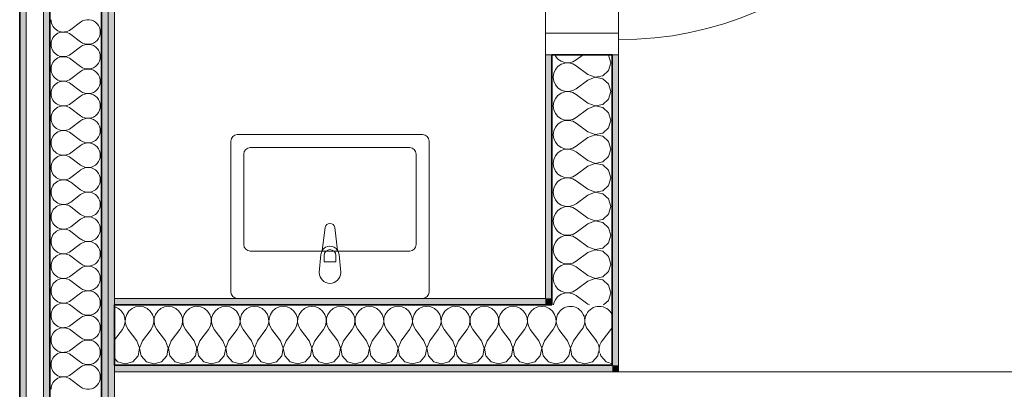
# Model space of a CAD drawing. Header units: metres. Extents: x -7.1 to 26.5, y -14.7 to 18.1.
# Tile 100 of 145: x 16.122 to 18.407, y 3.543 to 4.4. Entities that reach past the tile are written whole.
import ezdxf

# ---------------------------------------------------------------- set-up
doc = ezdxf.new("R2010")
doc.units = ezdxf.units.M
doc.linetypes.add('AUSGEZOGEN', pattern=[0])
for name, color, linetype in [('XR$1$003 Entwurfsmodelle', 7, 'AUSGEZOGEN'), ('XR$1$010 Türen', 7, 'AUSGEZOGEN'), ('XR$1$015 Innenwände', 7, 'AUSGEZOGEN'), ('XR$1$015 Innenwände Schichttrennlinien', 7, 'AUSGEZOGEN'), ('XR$1$065 Möbel Einrichtung', 7, 'AUSGEZOGEN'), ('XR$1$080 Raumdefinitionen Kontur', 7, 'AUSGEZOGEN'), ('XR$3$015 Innenwände Bauteilschraffuren', 7, 'AUSGEZOGEN')]:
    doc.layers.add(name, color=color, linetype=linetype)

# ---------------------------------------------------------------- blocks, each defined once
blk = doc.blocks.new('COMPLEXOBJECT_28')
at = {"layer": 'XR$1$065 Möbel Einrichtung', "color": 8, "linetype": 'AUSGEZOGEN', "lineweight": 13, "transparency": 33554687}
for p, q in [((16.6118, 3.7685), (16.6118, 4.1185)), ((16.6268, 4.1335), (17.0568, 4.1335)), ((17.0718, 4.1185), (17.0718, 3.7685)), ((17.0568, 3.7535), (16.6268, 3.7535))]:
    blk.add_line(p, q, dxfattribs=at)
for centre, start, end in [((16.6268, 4.1185), 90, 180), ((17.0568, 4.1185), 0, 90), ((16.6268, 3.7685), 180, 270), ((17.0568, 3.7685), 270, 0)]:
    blk.add_arc(centre, 0.015, start, end, dxfattribs=at)
blk = doc.blocks.new('COMPLEXOBJECT_29')
at = {"layer": 'XR$1$065 Möbel Einrichtung', "color": 8, "linetype": 'AUSGEZOGEN', "lineweight": 13, "transparency": 33554687}
for p, q in [((16.8307, 3.9179), (16.824, 3.865)), ((16.8595, 3.865), (16.8529, 3.9179)), ((16.8208, 3.8555), (16.8168, 3.8135)), ((16.8668, 3.8135), (16.8628, 3.8555))]:
    blk.add_line(p, q, dxfattribs=at)
for centre, radius, start, end in [((16.8418, 3.9165), 0.0112, 7.1389, 172.8611), ((16.8418, 3.8536), 0.0211, 147.229, 174.8304), ((16.8418, 3.8536), 0.0211, 5.1696, 32.771), ((16.8418, 3.8135), 0.025, 180, 0)]:
    blk.add_arc(centre, radius, start, end, dxfattribs=at)
blk = doc.blocks.new('COMPLEXOBJECT_207')
at = {"layer": 'XR$3$015 Innenwände Bauteilschraffuren', "color": 8, "linetype": 'AUSGEZOGEN', "lineweight": 13, "transparency": 33554687}
for p, q in [((16.2632, 4.3943), (16.2403, 4.3771)), ((16.2632, 4.3486), (16.2403, 4.3657)), ((16.2632, 4.3371), (16.2403, 4.32)), ((16.2632, 4.2914), (16.2403, 4.3086)), ((16.2632, 4.28), (16.2403, 4.2629)), ((16.2632, 4.2343), (16.2403, 4.2514)), ((16.2632, 4.2229), (16.2403, 4.2057)), ((16.2632, 4.1771), (16.2403, 4.1943)), ((16.2632, 4.1657), (16.2403, 4.1486)), ((16.2632, 4.12), (16.2403, 4.1371)), ((16.2632, 4.1086), (16.2403, 4.0914)), ((16.2632, 4.0629), (16.2403, 4.08)), ((16.2632, 4.0514), (16.2403, 4.0343)), ((16.2632, 4.0057), (16.2403, 4.0229)), ((16.2632, 3.9943), (16.2403, 3.9771)), ((16.2632, 3.9486), (16.2403, 3.9657)), ((16.2632, 3.9371), (16.2403, 3.92)), ((16.2632, 3.8914), (16.2403, 3.9086)), ((16.2632, 3.88), (16.2403, 3.8629)), ((16.2632, 3.8343), (16.2403, 3.8514)), ((16.2632, 3.8229), (16.2403, 3.8057)), ((16.2632, 3.7771), (16.2403, 3.7943)), ((16.2632, 3.7657), (16.2403, 3.7486)), ((16.2632, 3.72), (16.2403, 3.7371)), ((16.2632, 3.7086), (16.2403, 3.6914)), ((16.2632, 3.6629), (16.2403, 3.68)), ((16.2632, 3.6514), (16.2403, 3.6343)), ((16.2632, 3.6057), (16.2403, 3.6229)), ((16.2632, 3.5943), (16.2403, 3.5771)), ((16.2632, 3.5486), (16.2403, 3.5657))]:
    blk.add_line(p, q, dxfattribs=at)
for centre, start, end in [((16.2232, 4.4), 180, 306.8699), ((16.2803, 4.3714), 233.1301, 126.8699), ((16.2232, 4.3429), 53.1301, 180), ((16.2232, 4.3429), 180, 306.8699), ((16.2803, 4.3143), 233.1301, 126.8699), ((16.2232, 4.2857), 53.1301, 180), ((16.2232, 4.2857), 180, 306.8699), ((16.2803, 4.2571), 233.1301, 126.8699), ((16.2232, 4.2286), 53.1301, 180), ((16.2232, 4.2286), 180, 306.8699), ((16.2803, 4.2), 233.1301, 126.8699), ((16.2232, 4.1714), 53.1301, 180), ((16.2232, 4.1714), 180, 306.8699), ((16.2803, 4.1429), 233.1301, 126.8699), ((16.2232, 4.1143), 53.1301, 180), ((16.2232, 4.1143), 180, 306.8699), ((16.2803, 4.0857), 233.1301, 126.8699), ((16.2232, 4.0571), 53.1301, 180), ((16.2232, 4.0571), 180, 306.8699), ((16.2803, 4.0286), 233.1301, 126.8699), ((16.2232, 4), 53.1301, 180), ((16.2232, 4), 180, 306.8699), ((16.2803, 3.9714), 233.1301, 126.8699), ((16.2232, 3.9429), 53.1301, 180), ((16.2232, 3.9429), 180, 306.8699), ((16.2803, 3.9143), 233.1301, 126.8699), ((16.2232, 3.8857), 53.1301, 180), ((16.2232, 3.8857), 180, 306.8699), ((16.2803, 3.8571), 233.1301, 126.8699), ((16.2232, 3.8286), 53.1301, 180), ((16.2232, 3.8286), 180, 306.8699), ((16.2803, 3.8), 233.1301, 126.8699), ((16.2232, 3.7714), 53.1301, 180), ((16.2232, 3.7714), 180, 306.8699), ((16.2803, 3.7429), 233.1301, 126.8699), ((16.2232, 3.7143), 53.1301, 180), ((16.2232, 3.7143), 180, 306.8699), ((16.2803, 3.6857), 233.1301, 126.8699), ((16.2232, 3.6571), 53.1301, 180), ((16.2232, 3.6571), 180, 306.8699), ((16.2803, 3.6286), 233.1301, 126.8699), ((16.2232, 3.6), 53.1301, 180), ((16.2232, 3.6), 180, 306.8699), ((16.2803, 3.5714), 233.1301, 126.8699), ((16.2232, 3.5429), 53.1301, 180)]:
    blk.add_arc(centre, 0.0286, start, end, dxfattribs=at)
blk = doc.blocks.new('COMPLEXOBJECT_254')
at = {"layer": 'XR$3$015 Innenwände Bauteilschraffuren', "color": 8, "linetype": 'AUSGEZOGEN', "lineweight": 13, "transparency": 33554687}
for p, q in [((17.421, 3.6743), (17.4267, 3.6818)), ((17.46, 3.6552), (17.44, 3.6818)), ((17.4733, 3.6552), (17.4933, 3.6818))]:
    blk.add_line(p, q, dxfattribs=at)
for centre, start, end in [((17.4, 3.7018), 90, 143.006), ((17.4, 3.7018), 323.1301, 90), ((17.4667, 3.7018), 90, 216.8699), ((17.4667, 3.7018), 25.4405, 90), ((17.4667, 3.7018), 323.1301, 334.5595), ((17.4333, 3.6352), 349.599, 36.8699), ((17.5, 3.6352), 143.1301, 192.8205), ((17.5, 3.6352), 257.1795, 264.4354)]:
    blk.add_arc(centre, 0.0333, start, end, dxfattribs=at)
blk = doc.blocks.new('COMPLEXOBJECT_255')
at = {"layer": 'XR$3$015 Innenwände Bauteilschraffuren', "color": 8, "linetype": 'AUSGEZOGEN', "lineweight": 13, "transparency": 33554687}
for p, q in [((16.3424, 3.7339), (16.3418, 3.734)), ((16.3509, 3.7302), (16.3424, 3.7339)), ((16.3579, 3.7243), (16.3509, 3.7302)), ((16.3825, 3.7302), (16.3754, 3.7243)), ((16.3909, 3.7339), (16.3825, 3.7302)), ((16.4, 3.7352), (16.3909, 3.7339)), ((16.4091, 3.7339), (16.4, 3.7352)), ((16.4175, 3.7302), (16.4091, 3.7339)), ((16.4246, 3.7243), (16.4175, 3.7302)), ((16.4491, 3.7302), (16.4421, 3.7243)), ((16.4576, 3.7339), (16.4491, 3.7302)), ((16.4667, 3.7352), (16.4576, 3.7339)), ((16.4758, 3.7339), (16.4667, 3.7352)), ((16.4842, 3.7302), (16.4758, 3.7339)), ((16.4913, 3.7243), (16.4842, 3.7302)), ((16.5158, 3.7302), (16.5087, 3.7243)), ((16.5242, 3.7339), (16.5158, 3.7302)), ((16.5333, 3.7352), (16.5242, 3.7339)), ((16.5424, 3.7339), (16.5333, 3.7352)), ((16.5509, 3.7302), (16.5424, 3.7339)), ((16.5579, 3.7243), (16.5509, 3.7302)), ((16.5825, 3.7302), (16.5754, 3.7243)), ((16.5909, 3.7339), (16.5825, 3.7302)), ((16.6, 3.7352), (16.5909, 3.7339)), ((16.6091, 3.7339), (16.6, 3.7352)), ((16.6175, 3.7302), (16.6091, 3.7339)), ((16.6246, 3.7243), (16.6175, 3.7302)), ((16.6491, 3.7302), (16.6421, 3.7243)), ((16.6576, 3.7339), (16.6491, 3.7302)), ((16.6667, 3.7352), (16.6576, 3.7339)), ((16.6758, 3.7339), (16.6667, 3.7352)), ((16.6842, 3.7302), (16.6758, 3.7339)), ((16.6913, 3.7243), (16.6842, 3.7302)), ((16.7158, 3.7302), (16.7087, 3.7243)), ((16.7242, 3.7339), (16.7158, 3.7302)), ((16.7333, 3.7352), (16.7242, 3.7339)), ((16.7424, 3.7339), (16.7333, 3.7352)), ((16.7509, 3.7302), (16.7424, 3.7339)), ((16.7579, 3.7243), (16.7509, 3.7302)), ((16.7825, 3.7302), (16.7754, 3.7243)), ((16.7909, 3.7339), (16.7825, 3.7302)), ((16.8, 3.7352), (16.7909, 3.7339)), ((16.8091, 3.7339), (16.8, 3.7352)), ((16.8175, 3.7302), (16.8091, 3.7339)), ((16.8246, 3.7243), (16.8175, 3.7302)), ((16.8491, 3.7302), (16.8421, 3.7243)), ((16.8576, 3.7339), (16.8491, 3.7302)), ((16.8667, 3.7352), (16.8576, 3.7339)), ((16.8758, 3.7339), (16.8667, 3.7352)), ((16.8842, 3.7302), (16.8758, 3.7339)), ((16.8913, 3.7243), (16.8842, 3.7302)), ((16.9158, 3.7302), (16.9087, 3.7243)), ((16.9242, 3.7339), (16.9158, 3.7302)), ((16.9333, 3.7352), (16.9242, 3.7339)), ((16.9424, 3.7339), (16.9333, 3.7352)), ((16.9509, 3.7302), (16.9424, 3.7339)), ((16.9579, 3.7243), (16.9509, 3.7302)), ((16.9825, 3.7302), (16.9754, 3.7243)), ((16.9909, 3.7339), (16.9825, 3.7302)), ((17, 3.7352), (16.9909, 3.7339)), ((17.0091, 3.7339), (17, 3.7352)), ((17.0175, 3.7302), (17.0091, 3.7339)), ((17.0246, 3.7243), (17.0175, 3.7302)), ((17.0491, 3.7302), (17.0421, 3.7243)), ((17.0576, 3.7339), (17.0491, 3.7302)), ((17.0667, 3.7352), (17.0576, 3.7339)), ((17.0758, 3.7339), (17.0667, 3.7352)), ((17.0842, 3.7302), (17.0758, 3.7339)), ((17.0913, 3.7243), (17.0842, 3.7302)), ((17.1158, 3.7302), (17.1087, 3.7243)), ((17.1242, 3.7339), (17.1158, 3.7302)), ((17.1333, 3.7352), (17.1242, 3.7339)), ((17.1424, 3.7339), (17.1333, 3.7352)), ((17.1509, 3.7302), (17.1424, 3.7339)), ((17.1579, 3.7243), (17.1509, 3.7302)), ((17.1825, 3.7302), (17.1754, 3.7243)), ((17.1909, 3.7339), (17.1825, 3.7302)), ((17.2, 3.7352), (17.1909, 3.7339)), ((17.2091, 3.7339), (17.2, 3.7352)), ((17.2175, 3.7302), (17.2091, 3.7339)), ((17.2246, 3.7243), (17.2175, 3.7302)), ((17.2491, 3.7302), (17.2421, 3.7243)), ((17.2576, 3.7339), (17.2491, 3.7302)), ((17.2667, 3.7352), (17.2576, 3.7339)), ((17.2758, 3.7339), (17.2667, 3.7352)), ((17.2842, 3.7302), (17.2758, 3.7339)), ((17.2913, 3.7243), (17.2842, 3.7302)), ((17.3158, 3.7302), (17.3087, 3.7243)), ((17.3242, 3.7339), (17.3158, 3.7302)), ((17.3333, 3.7352), (17.3242, 3.7339)), ((17.3424, 3.7339), (17.3333, 3.7352)), ((17.3509, 3.7302), (17.3424, 3.7339)), ((17.3568, 3.7253), (17.3509, 3.7302)), ((16.3631, 3.7167), (16.3579, 3.7243)), ((16.3661, 3.708), (16.3631, 3.7167)), ((16.3665, 3.6988), (16.3661, 3.708)), ((16.3672, 3.708), (16.3668, 3.6988)), ((16.3702, 3.7167), (16.3672, 3.708)), ((16.3754, 3.7243), (16.3702, 3.7167)), ((16.4298, 3.7167), (16.4246, 3.7243)), ((16.4328, 3.708), (16.4298, 3.7167)), ((16.4332, 3.6988), (16.4328, 3.708)), ((16.4339, 3.708), (16.4335, 3.6988)), ((16.4369, 3.7167), (16.4339, 3.708)), ((16.4421, 3.7243), (16.4369, 3.7167)), ((16.4965, 3.7167), (16.4913, 3.7243)), ((16.4994, 3.708), (16.4965, 3.7167)), ((16.4999, 3.6988), (16.4994, 3.708)), ((16.5006, 3.708), (16.5001, 3.6988)), ((16.5035, 3.7167), (16.5006, 3.708)), ((16.5087, 3.7243), (16.5035, 3.7167)), ((16.5631, 3.7167), (16.5579, 3.7243)), ((16.5661, 3.708), (16.5631, 3.7167)), ((16.5665, 3.6988), (16.5661, 3.708)), ((16.5672, 3.708), (16.5668, 3.6988)), ((16.5702, 3.7167), (16.5672, 3.708)), ((16.5754, 3.7243), (16.5702, 3.7167)), ((16.6298, 3.7167), (16.6246, 3.7243)), ((16.6328, 3.708), (16.6298, 3.7167)), ((16.6332, 3.6988), (16.6328, 3.708)), ((16.6339, 3.708), (16.6335, 3.6988)), ((16.6369, 3.7167), (16.6339, 3.708)), ((16.6421, 3.7243), (16.6369, 3.7167)), ((16.6965, 3.7167), (16.6913, 3.7243)), ((16.6994, 3.708), (16.6965, 3.7167)), ((16.6999, 3.6988), (16.6994, 3.708)), ((16.7006, 3.708), (16.7001, 3.6988)), ((16.7035, 3.7167), (16.7006, 3.708)), ((16.7087, 3.7243), (16.7035, 3.7167)), ((16.7631, 3.7167), (16.7579, 3.7243)), ((16.7661, 3.708), (16.7631, 3.7167)), ((16.7665, 3.6988), (16.7661, 3.708)), ((16.7672, 3.708), (16.7668, 3.6988)), ((16.7702, 3.7167), (16.7672, 3.708)), ((16.7754, 3.7243), (16.7702, 3.7167)), ((16.8298, 3.7167), (16.8246, 3.7243)), ((16.8328, 3.708), (16.8298, 3.7167)), ((16.8332, 3.6988), (16.8328, 3.708)), ((16.8339, 3.708), (16.8335, 3.6988)), ((16.8369, 3.7167), (16.8339, 3.708)), ((16.8421, 3.7243), (16.8369, 3.7167)), ((16.8965, 3.7167), (16.8913, 3.7243)), ((16.8994, 3.708), (16.8965, 3.7167)), ((16.8999, 3.6988), (16.8994, 3.708)), ((16.9006, 3.708), (16.9001, 3.6988)), ((16.9035, 3.7167), (16.9006, 3.708)), ((16.9087, 3.7243), (16.9035, 3.7167)), ((16.9631, 3.7167), (16.9579, 3.7243)), ((16.9661, 3.708), (16.9631, 3.7167)), ((16.9665, 3.6988), (16.9661, 3.708)), ((16.9672, 3.708), (16.9668, 3.6988)), ((16.9702, 3.7167), (16.9672, 3.708)), ((16.9754, 3.7243), (16.9702, 3.7167)), ((17.0298, 3.7167), (17.0246, 3.7243)), ((17.0328, 3.708), (17.0298, 3.7167)), ((17.0332, 3.6988), (17.0328, 3.708)), ((17.0339, 3.708), (17.0335, 3.6988)), ((17.0369, 3.7167), (17.0339, 3.708)), ((17.0421, 3.7243), (17.0369, 3.7167)), ((17.0965, 3.7167), (17.0913, 3.7243)), ((17.0994, 3.708), (17.0965, 3.7167)), ((17.0999, 3.6988), (17.0994, 3.708)), ((17.1006, 3.708), (17.1001, 3.6988)), ((17.1035, 3.7167), (17.1006, 3.708)), ((17.1087, 3.7243), (17.1035, 3.7167)), ((17.1631, 3.7167), (17.1579, 3.7243)), ((17.1661, 3.708), (17.1631, 3.7167)), ((17.1665, 3.6988), (17.1661, 3.708)), ((17.1672, 3.708), (17.1668, 3.6988)), ((17.1702, 3.7167), (17.1672, 3.708)), ((17.1754, 3.7243), (17.1702, 3.7167)), ((17.2298, 3.7167), (17.2246, 3.7243)), ((17.2328, 3.708), (17.2298, 3.7167)), ((17.2332, 3.6988), (17.2328, 3.708)), ((17.2339, 3.708), (17.2335, 3.6988)), ((17.2369, 3.7167), (17.2339, 3.708)), ((17.2421, 3.7243), (17.2369, 3.7167)), ((17.2965, 3.7167), (17.2913, 3.7243)), ((17.2994, 3.708), (17.2965, 3.7167)), ((17.2999, 3.6988), (17.2994, 3.708)), ((17.3006, 3.708), (17.3001, 3.6988)), ((17.3035, 3.7167), (17.3006, 3.708)), ((17.3087, 3.7243), (17.3035, 3.7167)), ((16.3418, 3.6575), (16.36, 3.6818)), ((16.36, 3.6818), (16.3645, 3.6899)), ((16.3645, 3.6899), (16.3665, 3.6988)), ((16.3668, 3.6988), (16.3689, 3.6899)), ((16.3689, 3.6899), (16.3733, 3.6818)), ((16.3933, 3.6552), (16.3733, 3.6818)), ((16.4067, 3.6552), (16.4267, 3.6818)), ((16.4267, 3.6818), (16.4311, 3.6899)), ((16.4311, 3.6899), (16.4332, 3.6988)), ((16.4335, 3.6988), (16.4355, 3.6899)), ((16.4355, 3.6899), (16.44, 3.6818)), ((16.46, 3.6552), (16.44, 3.6818)), ((16.4733, 3.6552), (16.4933, 3.6818)), ((16.4933, 3.6818), (16.4978, 3.6899)), ((16.4978, 3.6899), (16.4999, 3.6988)), ((16.5001, 3.6988), (16.5022, 3.6899)), ((16.5022, 3.6899), (16.5067, 3.6818)), ((16.5267, 3.6552), (16.5067, 3.6818)), ((16.54, 3.6552), (16.56, 3.6818)), ((16.56, 3.6818), (16.5645, 3.6899)), ((16.5645, 3.6899), (16.5665, 3.6988)), ((16.5668, 3.6988), (16.5689, 3.6899)), ((16.5689, 3.6899), (16.5733, 3.6818)), ((16.5933, 3.6552), (16.5733, 3.6818)), ((16.6067, 3.6552), (16.6267, 3.6818)), ((16.6267, 3.6818), (16.6311, 3.6899)), ((16.6311, 3.6899), (16.6332, 3.6988)), ((16.6335, 3.6988), (16.6355, 3.6899)), ((16.6355, 3.6899), (16.64, 3.6818)), ((16.66, 3.6552), (16.64, 3.6818)), ((16.6733, 3.6552), (16.6933, 3.6818)), ((16.6933, 3.6818), (16.6978, 3.6899)), ((16.6978, 3.6899), (16.6999, 3.6988)), ((16.7001, 3.6988), (16.7022, 3.6899)), ((16.7022, 3.6899), (16.7067, 3.6818)), ((16.7267, 3.6552), (16.7067, 3.6818)), ((16.74, 3.6552), (16.76, 3.6818)), ((16.76, 3.6818), (16.7645, 3.6899)), ((16.7645, 3.6899), (16.7665, 3.6988)), ((16.7668, 3.6988), (16.7689, 3.6899)), ((16.7689, 3.6899), (16.7733, 3.6818)), ((16.7933, 3.6552), (16.7733, 3.6818)), ((16.8067, 3.6552), (16.8267, 3.6818)), ((16.8267, 3.6818), (16.8311, 3.6899)), ((16.8311, 3.6899), (16.8332, 3.6988)), ((16.8335, 3.6988), (16.8355, 3.6899)), ((16.8355, 3.6899), (16.84, 3.6818)), ((16.86, 3.6552), (16.84, 3.6818)), ((16.8733, 3.6552), (16.8933, 3.6818)), ((16.8933, 3.6818), (16.8978, 3.6899)), ((16.8978, 3.6899), (16.8999, 3.6988)), ((16.9001, 3.6988), (16.9022, 3.6899)), ((16.9022, 3.6899), (16.9067, 3.6818)), ((16.9267, 3.6552), (16.9067, 3.6818)), ((16.94, 3.6552), (16.96, 3.6818)), ((16.96, 3.6818), (16.9645, 3.6899)), ((16.9645, 3.6899), (16.9665, 3.6988)), ((16.9668, 3.6988), (16.9689, 3.6899)), ((16.9689, 3.6899), (16.9733, 3.6818)), ((16.9933, 3.6552), (16.9733, 3.6818)), ((17.0067, 3.6552), (17.0267, 3.6818)), ((17.0267, 3.6818), (17.0311, 3.6899)), ((17.0311, 3.6899), (17.0332, 3.6988)), ((17.0335, 3.6988), (17.0355, 3.6899)), ((17.0355, 3.6899), (17.04, 3.6818)), ((17.06, 3.6552), (17.04, 3.6818)), ((17.0733, 3.6552), (17.0933, 3.6818)), ((17.0933, 3.6818), (17.0978, 3.6899)), ((17.0978, 3.6899), (17.0999, 3.6988)), ((17.1001, 3.6988), (17.1022, 3.6899)), ((17.1022, 3.6899), (17.1067, 3.6818)), ((17.1267, 3.6552), (17.1067, 3.6818)), ((17.14, 3.6552), (17.16, 3.6818)), ((17.16, 3.6818), (17.1645, 3.6899)), ((17.1645, 3.6899), (17.1665, 3.6988)), ((17.1668, 3.6988), (17.1689, 3.6899)), ((17.1689, 3.6899), (17.1733, 3.6818)), ((17.1933, 3.6552), (17.1733, 3.6818)), ((17.2067, 3.6552), (17.2267, 3.6818)), ((17.2267, 3.6818), (17.2311, 3.6899)), ((17.2311, 3.6899), (17.2332, 3.6988)), ((17.2335, 3.6988), (17.2355, 3.6899)), ((17.2355, 3.6899), (17.24, 3.6818)), ((17.26, 3.6552), (17.24, 3.6818)), ((17.2733, 3.6552), (17.2933, 3.6818)), ((17.2933, 3.6818), (17.2978, 3.6899)), ((17.2978, 3.6899), (17.2999, 3.6988)), ((17.3001, 3.6988), (17.3022, 3.6899)), ((17.3022, 3.6899), (17.3067, 3.6818)), ((17.3267, 3.6552), (17.3067, 3.6818)), ((17.34, 3.6552), (17.3568, 3.6775)), ((16.3999, 3.6382), (16.3933, 3.6552)), ((16.3965, 3.6203), (16.3999, 3.6382)), ((16.4067, 3.6552), (16.4001, 3.6382)), ((16.4001, 3.6382), (16.4035, 3.6203)), ((16.4665, 3.6382), (16.46, 3.6552)), ((16.4631, 3.6203), (16.4665, 3.6382)), ((16.4733, 3.6552), (16.4668, 3.6382)), ((16.4668, 3.6382), (16.4702, 3.6203)), ((16.5332, 3.6382), (16.5267, 3.6552)), ((16.5298, 3.6203), (16.5332, 3.6382)), ((16.54, 3.6552), (16.5335, 3.6382)), ((16.5335, 3.6382), (16.5369, 3.6203)), ((16.5999, 3.6382), (16.5933, 3.6552)), ((16.5965, 3.6203), (16.5999, 3.6382)), ((16.6067, 3.6552), (16.6001, 3.6382)), ((16.6001, 3.6382), (16.6035, 3.6203)), ((16.6665, 3.6382), (16.66, 3.6552)), ((16.6631, 3.6203), (16.6665, 3.6382)), ((16.6733, 3.6552), (16.6668, 3.6382)), ((16.6668, 3.6382), (16.6702, 3.6203)), ((16.7332, 3.6382), (16.7267, 3.6552)), ((16.7298, 3.6203), (16.7332, 3.6382)), ((16.74, 3.6552), (16.7335, 3.6382)), ((16.7335, 3.6382), (16.7369, 3.6203)), ((16.7999, 3.6382), (16.7933, 3.6552)), ((16.7965, 3.6203), (16.7999, 3.6382)), ((16.8067, 3.6552), (16.8001, 3.6382)), ((16.8001, 3.6382), (16.8035, 3.6203)), ((16.8665, 3.6382), (16.86, 3.6552)), ((16.8631, 3.6203), (16.8665, 3.6382)), ((16.8733, 3.6552), (16.8668, 3.6382)), ((16.8668, 3.6382), (16.8702, 3.6203)), ((16.9332, 3.6382), (16.9267, 3.6552)), ((16.9298, 3.6203), (16.9332, 3.6382)), ((16.94, 3.6552), (16.9335, 3.6382)), ((16.9335, 3.6382), (16.9369, 3.6203)), ((16.9999, 3.6382), (16.9933, 3.6552)), ((16.9965, 3.6203), (16.9999, 3.6382)), ((17.0067, 3.6552), (17.0001, 3.6382)), ((17.0001, 3.6382), (17.0035, 3.6203)), ((17.0665, 3.6382), (17.06, 3.6552)), ((17.0631, 3.6203), (17.0665, 3.6382)), ((17.0733, 3.6552), (17.0668, 3.6382)), ((17.0668, 3.6382), (17.0702, 3.6203)), ((17.1332, 3.6382), (17.1267, 3.6552)), ((17.1298, 3.6203), (17.1332, 3.6382)), ((17.14, 3.6552), (17.1335, 3.6382)), ((17.1335, 3.6382), (17.1369, 3.6203)), ((17.1999, 3.6382), (17.1933, 3.6552)), ((17.1965, 3.6203), (17.1999, 3.6382)), ((17.2067, 3.6552), (17.2001, 3.6382)), ((17.2001, 3.6382), (17.2035, 3.6203)), ((17.2665, 3.6382), (17.26, 3.6552)), ((17.2631, 3.6203), (17.2665, 3.6382)), ((17.2733, 3.6552), (17.2668, 3.6382)), ((17.2668, 3.6382), (17.2702, 3.6203)), ((17.3332, 3.6382), (17.3267, 3.6552)), ((17.3298, 3.6203), (17.3332, 3.6382)), ((17.34, 3.6552), (17.3335, 3.6382)), ((17.3335, 3.6382), (17.3369, 3.6203)), ((16.3418, 3.6149), (16.3491, 3.6068)), ((16.3842, 3.6068), (16.3965, 3.6203)), ((16.4035, 3.6203), (16.4158, 3.6068)), ((16.4509, 3.6068), (16.4631, 3.6203)), ((16.4702, 3.6203), (16.4825, 3.6068)), ((16.5175, 3.6068), (16.5298, 3.6203)), ((16.5369, 3.6203), (16.5491, 3.6068)), ((16.5842, 3.6068), (16.5965, 3.6203)), ((16.6035, 3.6203), (16.6158, 3.6068)), ((16.6509, 3.6068), (16.6631, 3.6203)), ((16.6702, 3.6203), (16.6825, 3.6068)), ((16.7175, 3.6068), (16.7298, 3.6203)), ((16.7369, 3.6203), (16.7491, 3.6068)), ((16.7842, 3.6068), (16.7965, 3.6203)), ((16.8035, 3.6203), (16.8158, 3.6068)), ((16.8509, 3.6068), (16.8631, 3.6203)), ((16.8702, 3.6203), (16.8825, 3.6068)), ((16.9175, 3.6068), (16.9298, 3.6203)), ((16.9369, 3.6203), (16.9491, 3.6068)), ((16.9842, 3.6068), (16.9965, 3.6203)), ((17.0035, 3.6203), (17.0158, 3.6068)), ((17.0509, 3.6068), (17.0631, 3.6203)), ((17.0702, 3.6203), (17.0825, 3.6068)), ((17.1175, 3.6068), (17.1298, 3.6203)), ((17.1369, 3.6203), (17.1491, 3.6068)), ((17.1842, 3.6068), (17.1965, 3.6203)), ((17.2035, 3.6203), (17.2158, 3.6068)), ((17.2509, 3.6068), (17.2631, 3.6203)), ((17.2702, 3.6203), (17.2825, 3.6068)), ((17.3175, 3.6068), (17.3298, 3.6203)), ((17.3369, 3.6203), (17.3491, 3.6068)), ((16.3491, 3.6068), (16.3667, 3.6018)), ((16.3667, 3.6018), (16.3842, 3.6068)), ((16.4158, 3.6068), (16.4333, 3.6018)), ((16.4333, 3.6018), (16.4509, 3.6068)), ((16.4825, 3.6068), (16.5, 3.6018)), ((16.5, 3.6018), (16.5175, 3.6068)), ((16.5491, 3.6068), (16.5667, 3.6018)), ((16.5667, 3.6018), (16.5842, 3.6068)), ((16.6158, 3.6068), (16.6333, 3.6018)), ((16.6333, 3.6018), (16.6509, 3.6068)), ((16.6825, 3.6068), (16.7, 3.6018)), ((16.7, 3.6018), (16.7175, 3.6068)), ((16.7491, 3.6068), (16.7667, 3.6018)), ((16.7667, 3.6018), (16.7842, 3.6068)), ((16.8158, 3.6068), (16.8333, 3.6018)), ((16.8333, 3.6018), (16.8509, 3.6068)), ((16.8825, 3.6068), (16.9, 3.6018)), ((16.9, 3.6018), (16.9175, 3.6068)), ((16.9491, 3.6068), (16.9667, 3.6018)), ((16.9667, 3.6018), (16.9842, 3.6068)), ((17.0158, 3.6068), (17.0333, 3.6018)), ((17.0333, 3.6018), (17.0509, 3.6068)), ((17.0825, 3.6068), (17.1, 3.6018)), ((17.1, 3.6018), (17.1175, 3.6068)), ((17.1491, 3.6068), (17.1667, 3.6018)), ((17.1667, 3.6018), (17.1842, 3.6068)), ((17.2158, 3.6068), (17.2333, 3.6018)), ((17.2333, 3.6018), (17.2509, 3.6068)), ((17.2825, 3.6068), (17.3, 3.6018)), ((17.3, 3.6018), (17.3175, 3.6068)), ((17.3491, 3.6068), (17.3568, 3.6046))]:
    blk.add_line(p, q, dxfattribs=at)
blk = doc.blocks.new('COMPLEXOBJECT_256')
at = {"layer": 'XR$3$015 Innenwände Bauteilschraffuren', "color": 8, "linetype": 'AUSGEZOGEN', "lineweight": 13, "transparency": 33554687}
for p, q in [((17.3579, 3.7243), (17.3568, 3.7253)), ((17.3631, 3.7167), (17.3579, 3.7243)), ((17.3661, 3.708), (17.3631, 3.7167)), ((17.3665, 3.6988), (17.3661, 3.708)), ((17.3672, 3.708), (17.3668, 3.6988)), ((17.3702, 3.7167), (17.3672, 3.708)), ((17.3736, 3.7217), (17.3702, 3.7167)), ((17.3568, 3.6775), (17.36, 3.6818)), ((17.36, 3.6818), (17.3645, 3.6899)), ((17.3645, 3.6899), (17.3665, 3.6988)), ((17.3668, 3.6988), (17.3689, 3.6899)), ((17.3689, 3.6899), (17.3733, 3.6818)), ((17.3933, 3.6552), (17.3733, 3.6818)), ((17.4067, 3.6552), (17.421, 3.6743)), ((17.3999, 3.6382), (17.3933, 3.6552)), ((17.3965, 3.6203), (17.3999, 3.6382)), ((17.4067, 3.6552), (17.4001, 3.6382)), ((17.4001, 3.6382), (17.4035, 3.6203)), ((17.3842, 3.6068), (17.3965, 3.6203)), ((17.4035, 3.6203), (17.4158, 3.6068)), ((17.4509, 3.6068), (17.4631, 3.6203)), ((17.4631, 3.6203), (17.465, 3.6302)), ((17.4691, 3.6262), (17.4702, 3.6203)), ((17.4702, 3.6203), (17.4825, 3.6068)), ((17.3568, 3.6046), (17.3667, 3.6018)), ((17.3667, 3.6018), (17.3842, 3.6068)), ((17.4158, 3.6068), (17.4333, 3.6018)), ((17.4333, 3.6018), (17.4509, 3.6068)), ((17.4825, 3.6068), (17.4908, 3.6044))]:
    blk.add_line(p, q, dxfattribs=at)
blk = doc.blocks.new('COMPLEXOBJECT_261')
at = {"layer": 'XR$3$015 Innenwände Bauteilschraffuren', "color": 8, "linetype": 'AUSGEZOGEN', "lineweight": 13, "transparency": 33554687}
for p, q in [((17.3639, 4.3185), (17.3651, 4.3158)), ((17.3651, 4.3158), (17.3709, 4.3087)), ((17.3709, 4.3087), (17.3785, 4.3035)), ((17.3785, 4.2965), (17.3709, 4.2913)), ((17.3785, 4.3035), (17.3872, 4.3006)), ((17.3872, 4.2994), (17.3785, 4.2965)), ((17.3872, 4.3006), (17.3964, 4.3001)), ((17.3964, 4.2999), (17.3872, 4.2994)), ((17.3964, 4.3001), (17.4054, 4.3022)), ((17.4054, 4.2978), (17.3964, 4.2999)), ((17.4054, 4.3022), (17.4134, 4.3067)), ((17.4134, 4.2933), (17.4054, 4.2978)), ((17.4292, 4.3185), (17.4134, 4.3067)), ((17.4885, 4.3175), (17.4874, 4.3185)), ((17.4934, 4.3), (17.4885, 4.3175)), ((17.4885, 4.2825), (17.4934, 4.3)), ((17.3614, 4.2758), (17.3601, 4.2667)), ((17.3651, 4.2842), (17.3614, 4.2758)), ((17.3709, 4.2913), (17.3651, 4.2842)), ((17.4401, 4.2733), (17.4134, 4.2933)), ((17.4401, 4.2733), (17.4571, 4.2668)), ((17.475, 4.2702), (17.4885, 4.2825)), ((17.3601, 4.2667), (17.3614, 4.2576)), ((17.3614, 4.2576), (17.3651, 4.2491)), ((17.4401, 4.26), (17.4134, 4.24)), ((17.4571, 4.2665), (17.4401, 4.26)), ((17.4571, 4.2668), (17.475, 4.2702)), ((17.475, 4.2631), (17.4571, 4.2665)), ((17.4885, 4.2509), (17.475, 4.2631)), ((17.4934, 4.2333), (17.4885, 4.2509)), ((17.3651, 4.2491), (17.3709, 4.2421)), ((17.3709, 4.2421), (17.3785, 4.2369)), ((17.3785, 4.2298), (17.3709, 4.2246)), ((17.3785, 4.2369), (17.3872, 4.2339)), ((17.3872, 4.2328), (17.3785, 4.2298)), ((17.3872, 4.2339), (17.3964, 4.2335)), ((17.3964, 4.2332), (17.3872, 4.2328)), ((17.3964, 4.2335), (17.4054, 4.2355)), ((17.4054, 4.2311), (17.3964, 4.2332)), ((17.4054, 4.2355), (17.4134, 4.24)), ((17.4134, 4.2267), (17.4054, 4.2311)), ((17.4885, 4.2158), (17.4934, 4.2333)), ((17.3614, 4.2091), (17.3601, 4.2)), ((17.3651, 4.2175), (17.3614, 4.2091)), ((17.3709, 4.2246), (17.3651, 4.2175)), ((17.4401, 4.2067), (17.4134, 4.2267)), ((17.4401, 4.2067), (17.4571, 4.2001)), ((17.475, 4.2035), (17.4885, 4.2158)), ((17.3601, 4.2), (17.3614, 4.1909)), ((17.3614, 4.1909), (17.3651, 4.1825)), ((17.3651, 4.1825), (17.3709, 4.1754)), ((17.4401, 4.1933), (17.4134, 4.1733)), ((17.4571, 4.1999), (17.4401, 4.1933)), ((17.4571, 4.2001), (17.475, 4.2035)), ((17.475, 4.1965), (17.4571, 4.1999)), ((17.4885, 4.1842), (17.475, 4.1965)), ((17.4934, 4.1667), (17.4885, 4.1842)), ((17.3709, 4.1754), (17.3785, 4.1702)), ((17.3785, 4.1631), (17.3709, 4.1579)), ((17.3785, 4.1702), (17.3872, 4.1672)), ((17.3872, 4.1661), (17.3785, 4.1631)), ((17.3872, 4.1672), (17.3964, 4.1668)), ((17.3964, 4.1665), (17.3872, 4.1661)), ((17.3964, 4.1668), (17.4054, 4.1689)), ((17.4054, 4.1645), (17.3964, 4.1665)), ((17.4054, 4.1689), (17.4134, 4.1733)), ((17.4134, 4.16), (17.4054, 4.1645)), ((17.4401, 4.14), (17.4134, 4.16)), ((17.4885, 4.1491), (17.4934, 4.1667)), ((17.3614, 4.1424), (17.3601, 4.1333)), ((17.3651, 4.1509), (17.3614, 4.1424)), ((17.3709, 4.1579), (17.3651, 4.1509)), ((17.4401, 4.14), (17.4571, 4.1335)), ((17.4571, 4.1335), (17.475, 4.1369)), ((17.475, 4.1369), (17.4885, 4.1491)), ((17.3601, 4.1333), (17.3614, 4.1242)), ((17.3614, 4.1242), (17.3651, 4.1158)), ((17.3651, 4.1158), (17.3709, 4.1087)), ((17.4401, 4.1267), (17.4134, 4.1067)), ((17.4571, 4.1332), (17.4401, 4.1267)), ((17.475, 4.1298), (17.4571, 4.1332)), ((17.4885, 4.1175), (17.475, 4.1298)), ((17.4934, 4.1), (17.4885, 4.1175)), ((17.3709, 4.0913), (17.3651, 4.0842)), ((17.3709, 4.1087), (17.3785, 4.1035)), ((17.3785, 4.0965), (17.3709, 4.0913)), ((17.3785, 4.1035), (17.3872, 4.1006)), ((17.3872, 4.0994), (17.3785, 4.0965)), ((17.3872, 4.1006), (17.3964, 4.1001)), ((17.3964, 4.0999), (17.3872, 4.0994)), ((17.3964, 4.1001), (17.4054, 4.1022)), ((17.4054, 4.0978), (17.3964, 4.0999)), ((17.4054, 4.1022), (17.4134, 4.1067)), ((17.4134, 4.0933), (17.4054, 4.0978)), ((17.4401, 4.0733), (17.4134, 4.0933)), ((17.4885, 4.0825), (17.4934, 4.1)), ((17.3614, 4.0758), (17.3601, 4.0667)), ((17.3651, 4.0842), (17.3614, 4.0758)), ((17.4401, 4.0733), (17.4571, 4.0668)), ((17.4571, 4.0668), (17.475, 4.0702)), ((17.475, 4.0702), (17.4885, 4.0825)), ((17.3601, 4.0667), (17.3614, 4.0576)), ((17.3614, 4.0576), (17.3651, 4.0491)), ((17.3651, 4.0491), (17.3709, 4.0421)), ((17.4401, 4.06), (17.4134, 4.04)), ((17.4571, 4.0665), (17.4401, 4.06)), ((17.475, 4.0631), (17.4571, 4.0665)), ((17.4885, 4.0509), (17.475, 4.0631)), ((17.4934, 4.0333), (17.4885, 4.0509)), ((17.3709, 4.0246), (17.3651, 4.0175)), ((17.3709, 4.0421), (17.3785, 4.0369)), ((17.3785, 4.0298), (17.3709, 4.0246)), ((17.3785, 4.0369), (17.3872, 4.0339)), ((17.3872, 4.0328), (17.3785, 4.0298)), ((17.3872, 4.0339), (17.3964, 4.0335)), ((17.3964, 4.0332), (17.3872, 4.0328)), ((17.3964, 4.0335), (17.4054, 4.0355)), ((17.4054, 4.0311), (17.3964, 4.0332)), ((17.4054, 4.0355), (17.4134, 4.04)), ((17.4134, 4.0267), (17.4054, 4.0311)), ((17.4401, 4.0067), (17.4134, 4.0267)), ((17.4885, 4.0158), (17.4934, 4.0333)), ((17.3614, 4.0091), (17.3601, 4)), ((17.3601, 4), (17.3614, 3.9909)), ((17.3651, 4.0175), (17.3614, 4.0091)), ((17.4401, 4.0067), (17.4571, 4.0001)), ((17.4571, 3.9999), (17.4401, 3.9933)), ((17.4571, 4.0001), (17.475, 4.0035)), ((17.475, 3.9965), (17.4571, 3.9999)), ((17.475, 4.0035), (17.4885, 4.0158)), ((17.3614, 3.9909), (17.3651, 3.9825)), ((17.3651, 3.9825), (17.3709, 3.9754)), ((17.4401, 3.9933), (17.4134, 3.9733)), ((17.4885, 3.9842), (17.475, 3.9965)), ((17.4934, 3.9667), (17.4885, 3.9842)), ((17.3709, 3.9579), (17.3651, 3.9509)), ((17.3709, 3.9754), (17.3785, 3.9702)), ((17.3785, 3.9631), (17.3709, 3.9579)), ((17.3785, 3.9702), (17.3872, 3.9672)), ((17.3872, 3.9661), (17.3785, 3.9631)), ((17.3872, 3.9672), (17.3964, 3.9668)), ((17.3964, 3.9665), (17.3872, 3.9661)), ((17.3964, 3.9668), (17.4054, 3.9689)), ((17.4054, 3.9645), (17.3964, 3.9665)), ((17.4054, 3.9689), (17.4134, 3.9733)), ((17.4134, 3.96), (17.4054, 3.9645)), ((17.4401, 3.94), (17.4134, 3.96)), ((17.4885, 3.9491), (17.4934, 3.9667)), ((17.3614, 3.9424), (17.3601, 3.9333)), ((17.3601, 3.9333), (17.3614, 3.9242)), ((17.3651, 3.9509), (17.3614, 3.9424)), ((17.4401, 3.94), (17.4571, 3.9335)), ((17.4571, 3.9332), (17.4401, 3.9267)), ((17.4571, 3.9335), (17.475, 3.9369)), ((17.475, 3.9298), (17.4571, 3.9332)), ((17.475, 3.9369), (17.4885, 3.9491)), ((17.3614, 3.9242), (17.3651, 3.9158)), ((17.3651, 3.9158), (17.3709, 3.9087)), ((17.3709, 3.9087), (17.3785, 3.9035)), ((17.4401, 3.9267), (17.4134, 3.9067)), ((17.4885, 3.9175), (17.475, 3.9298)), ((17.4934, 3.9), (17.4885, 3.9175)), ((17.3709, 3.8913), (17.3651, 3.8842)), ((17.3785, 3.8965), (17.3709, 3.8913)), ((17.3785, 3.9035), (17.3872, 3.9006)), ((17.3872, 3.8994), (17.3785, 3.8965)), ((17.3872, 3.9006), (17.3964, 3.9001)), ((17.3964, 3.8999), (17.3872, 3.8994)), ((17.3964, 3.9001), (17.4054, 3.9022)), ((17.4054, 3.8978), (17.3964, 3.8999)), ((17.4054, 3.9022), (17.4134, 3.9067)), ((17.4134, 3.8933), (17.4054, 3.8978)), ((17.4401, 3.8733), (17.4134, 3.8933)), ((17.4885, 3.8825), (17.4934, 3.9)), ((17.3614, 3.8758), (17.3601, 3.8667)), ((17.3601, 3.8667), (17.3614, 3.8576)), ((17.3651, 3.8842), (17.3614, 3.8758)), ((17.4401, 3.8733), (17.4571, 3.8668)), ((17.4571, 3.8665), (17.4401, 3.86)), ((17.4571, 3.8668), (17.475, 3.8702)), ((17.475, 3.8631), (17.4571, 3.8665)), ((17.475, 3.8702), (17.4885, 3.8825)), ((17.4885, 3.8509), (17.475, 3.8631)), ((17.3614, 3.8576), (17.3651, 3.8491)), ((17.3651, 3.8491), (17.3709, 3.8421)), ((17.3709, 3.8421), (17.3785, 3.8369)), ((17.4054, 3.8355), (17.4134, 3.84)), ((17.4401, 3.86), (17.4134, 3.84)), ((17.4934, 3.8333), (17.4885, 3.8509)), ((17.3651, 3.8175), (17.3614, 3.8091)), ((17.3709, 3.8246), (17.3651, 3.8175)), ((17.3785, 3.8298), (17.3709, 3.8246)), ((17.3785, 3.8369), (17.3872, 3.8339)), ((17.3872, 3.8328), (17.3785, 3.8298)), ((17.3872, 3.8339), (17.3964, 3.8335)), ((17.3964, 3.8332), (17.3872, 3.8328)), ((17.3964, 3.8335), (17.4054, 3.8355)), ((17.4054, 3.8311), (17.3964, 3.8332)), ((17.4134, 3.8267), (17.4054, 3.8311)), ((17.4401, 3.8067), (17.4134, 3.8267)), ((17.4885, 3.8158), (17.4934, 3.8333)), ((17.3614, 3.8091), (17.3601, 3.8)), ((17.3601, 3.8), (17.3614, 3.7909)), ((17.4401, 3.7933), (17.4134, 3.7733)), ((17.4401, 3.8067), (17.4571, 3.8001)), ((17.4571, 3.7999), (17.4401, 3.7933)), ((17.4571, 3.8001), (17.475, 3.8035)), ((17.475, 3.7965), (17.4571, 3.7999)), ((17.475, 3.8035), (17.4885, 3.8158)), ((17.4885, 3.7842), (17.475, 3.7965)), ((17.3614, 3.7909), (17.3651, 3.7825)), ((17.3651, 3.7825), (17.3709, 3.7754)), ((17.3709, 3.7754), (17.3785, 3.7702)), ((17.4054, 3.7689), (17.4134, 3.7733)), ((17.4934, 3.7667), (17.4885, 3.7842)), ((17.3651, 3.7509), (17.3614, 3.7424)), ((17.3709, 3.7579), (17.3651, 3.7509)), ((17.3785, 3.7631), (17.3709, 3.7579)), ((17.3785, 3.7702), (17.3872, 3.7672)), ((17.3872, 3.7661), (17.3785, 3.7631)), ((17.3872, 3.7672), (17.3964, 3.7668)), ((17.3964, 3.7665), (17.3872, 3.7661)), ((17.3964, 3.7668), (17.4054, 3.7689)), ((17.4054, 3.7645), (17.3964, 3.7665)), ((17.4134, 3.76), (17.4054, 3.7645)), ((17.4401, 3.74), (17.4134, 3.76)), ((17.4768, 3.7385), (17.4885, 3.7491)), ((17.4885, 3.7491), (17.4934, 3.7667)), ((17.3614, 3.7424), (17.3608, 3.7385)), ((17.4401, 3.74), (17.444, 3.7385))]:
    blk.add_line(p, q, dxfattribs=at)

msp = doc.modelspace()

# ---------------------------------------------------------------- hatches: boundary and pattern name
at = {"layer": 'XR$3$015 Innenwände Bauteilschraffuren', "linetype": 'AUSGEZOGEN', "lineweight": 13, "true_color": 0x202020, "transparency": 33554687}
for points in [[(16.3268, 6.2235), (16.3268, -3.6465), (16.3418, -3.6465), (16.3418, 6.2235)], [(16.3118, 6.2085), (16.3118, -3.6465), (16.3268, -3.6465), (16.3268, 6.2085)], [(16.1768, 6.0735), (16.1768, -3.6465), (16.1918, -3.6465), (16.1918, 6.0735)], [(16.1218, 6.0385), (16.1218, -3.6465), (16.1368, -3.6465), (16.1368, 6.0385)], [(17.3418, 3.7535), (17.3568, 3.7535), (17.3568, 4.3185), (17.3418, 4.3185)], [(17.4968, 4.3185), (17.4968, 3.5985), (17.5118, 3.5985), (17.5118, 4.3185)], [(17.3418, 3.7535), (16.3418, 3.7535), (16.3418, 3.7385), (17.3418, 3.7385)], [(17.3418, 3.7535), (17.3568, 3.7385), (17.3568, 3.7535)], [(17.3418, 3.7385), (17.3568, 3.7385), (17.3418, 3.7535)], [(17.4968, 3.5985), (16.3418, 3.5985), (16.3418, 3.5835), (17.4968, 3.5835)], [(17.4968, 3.5985), (17.5118, 3.5835), (17.5118, 3.5985)], [(17.4968, 3.5985), (17.4968, 3.5835), (17.5118, 3.5835)]]:
    msp.add_hatch(color=250, dxfattribs=at).paths.add_polyline_path(points)

# ---------------------------------------------------------------- linework, layer by layer
at = {"layer": 'XR$1$003 Entwurfsmodelle', "color": 254, "linetype": 'AUSGEZOGEN', "lineweight": 13, "transparency": 33554687}
msp.add_line((18.6718, 3.5835), (17.4718, 3.5835), dxfattribs=at)
at = {"layer": 'XR$1$010 Türen', "color": 7, "linetype": 'AUSGEZOGEN', "lineweight": 13, "transparency": 33554687}
for p, q in [((17.3418, 4.3185), (17.3418, 4.3685)), ((17.3418, 4.3685), (17.5118, 4.3685)), ((17.5118, 4.3685), (17.5118, 4.3185)), ((17.5118, 4.3185), (17.3418, 4.3185)), ((17.3418, 4.3185), (17.3568, 4.3185)), ((17.3418, 4.3185), (17.3568, 4.3185)), ((17.3568, 4.3185), (17.4968, 4.3185)), ((17.3568, 4.3185), (17.4968, 4.3185)), ((17.4968, 4.3185), (17.5118, 4.3185)), ((17.4968, 4.3185), (17.5118, 4.3185))]:
    msp.add_line(p, q, dxfattribs=at)
msp.add_arc((17.5118, 5.1735), 0.82, 270, 0, dxfattribs=at)
at = {"layer": 'XR$1$015 Innenwände', "color": 7, "linetype": 'AUSGEZOGEN', "lineweight": 18, "transparency": 33554687}
for p, q in [((16.3418, -3.6465), (16.3418, 6.2385)), ((16.1768, 6.0735), (16.1768, -3.6465)), ((16.1368, -3.6465), (16.1368, 6.0385)), ((17.3418, 4.3185), (17.3568, 4.3185)), ((17.3418, 4.3185), (17.3418, 3.7535)), ((17.4968, 4.3185), (17.5118, 4.3185)), ((17.5118, 3.5985), (17.5118, 4.3185)), ((17.3418, 3.7535), (16.3418, 3.7535)), ((16.3418, 3.7385), (16.3418, 3.7535)), ((16.3418, 3.5835), (16.3418, 3.5985)), ((17.5118, 3.5835), (17.5118, 3.5985)), ((16.3418, 3.5835), (17.5118, 3.5835))]:
    msp.add_line(p, q, dxfattribs=at)
at = {"layer": 'XR$1$015 Innenwände', "color": 7, "linetype": 'AUSGEZOGEN', "lineweight": 35, "transparency": 33554687}
for p, q in [((17.3568, 4.3185), (17.4968, 4.3185)), ((16.3418, 3.5985), (16.3418, 3.7385))]:
    msp.add_line(p, q, dxfattribs=at)
at = {"layer": 'XR$1$015 Innenwände Schichttrennlinien', "color": 7, "linetype": 'AUSGEZOGEN', "lineweight": 18, "transparency": 33554687}
msp.add_line((16.3268, -3.6465), (16.3268, 6.2085), dxfattribs=at)
at = {"layer": 'XR$1$015 Innenwände Schichttrennlinien', "color": 7, "linetype": 'AUSGEZOGEN', "lineweight": 35, "transparency": 33554687}
for p, q in [((16.3118, -3.6465), (16.3118, 6.0885)), ((16.1918, -3.6465), (16.1918, 6.0735)), ((16.1218, 5.9185), (16.1218, -3.6465)), ((17.3568, 3.7535), (17.3568, 4.3185)), ((17.4968, 3.7385), (17.4968, 4.3185)), ((17.3568, 3.7385), (17.3568, 3.7535)), ((17.3568, 3.7385), (17.3568, 3.7535)), ((16.3418, 3.7385), (17.3418, 3.7385)), ((17.3418, 3.7385), (17.3568, 3.7385)), ((17.4968, 3.5985), (17.4968, 3.7385)), ((17.4968, 3.5985), (17.4968, 3.7385)), ((16.3418, 3.5985), (17.3568, 3.5985)), ((17.3568, 3.5985), (17.4968, 3.5985))]:
    msp.add_line(p, q, dxfattribs=at)
at = {"layer": 'XR$1$065 Möbel Einrichtung', "color": 8, "linetype": 'AUSGEZOGEN', "lineweight": 13, "transparency": 33554687}
for p, q in [((16.6568, 4.1035), (17.0268, 4.1035)), ((16.6418, 3.8785), (16.6418, 4.0885)), ((17.0418, 4.0885), (17.0418, 3.8785)), ((17.0268, 3.8635), (16.6568, 3.8635)), ((16.8282, 3.8384), (16.8282, 3.8533)), ((16.8554, 3.8533), (16.8554, 3.8384)), ((16.8554, 3.8384), (16.8282, 3.8384))]:
    msp.add_line(p, q, dxfattribs=at)
for centre, radius, start, end in [((16.6568, 4.0885), 0.015, 90, 180), ((17.0268, 4.0885), 0.015, 0, 90), ((16.6568, 3.8785), 0.015, 180, 270), ((16.8418, 3.8536), 0.0211, 32.771, 147.229), ((16.8418, 3.8533), 0.0136, 0, 180), ((17.0268, 3.8785), 0.015, 270, 0)]:
    msp.add_arc(centre, radius, start, end, dxfattribs=at)
at = {"layer": 'XR$1$080 Raumdefinitionen Kontur', "color": 8, "linetype": 'AUSGEZOGEN', "lineweight": 13, "transparency": 33554687}
for points in [[(15.2618, 6.2385), (17.5158, 6.2385), (17.5158, 5.8735), (17.5118, 5.8735), (17.5118, 3.5835), (18.6318, 3.5835), (18.6318, 8.1935), (15.2618, 8.1935), (15.2618, 6.2385)], [(17.3418, 5.8735), (16.3418, 5.8735), (16.3418, 3.7535), (17.3418, 3.7535), (17.3418, 5.8735)], [(16.3418, -3.6465), (22.6218, -3.6465), (22.6218, 3.5835), (18.6718, 3.5835), (17.4718, 3.5835), (16.3418, 3.5835), (16.3418, -3.6465)]]:
    msp.add_lwpolyline(points, close=True, dxfattribs=at)

# ---------------------------------------------------------------- block references
at = {"layer": 'XR$1$065 Möbel Einrichtung', "color": 8, "linetype": 'AUSGEZOGEN', "lineweight": 13, "transparency": 33554687}
for name in ['COMPLEXOBJECT_28', 'COMPLEXOBJECT_29']:
    msp.add_blockref(name, (0, 0), dxfattribs=at)
at = {"layer": 'XR$3$015 Innenwände Bauteilschraffuren', "color": 8, "linetype": 'AUSGEZOGEN', "lineweight": 13, "transparency": 33554687}
for name in ['COMPLEXOBJECT_207', 'COMPLEXOBJECT_261', 'COMPLEXOBJECT_255', 'COMPLEXOBJECT_256', 'COMPLEXOBJECT_254']:
    msp.add_blockref(name, (0, 0), dxfattribs=at)

doc.saveas('drawing.dxf')
